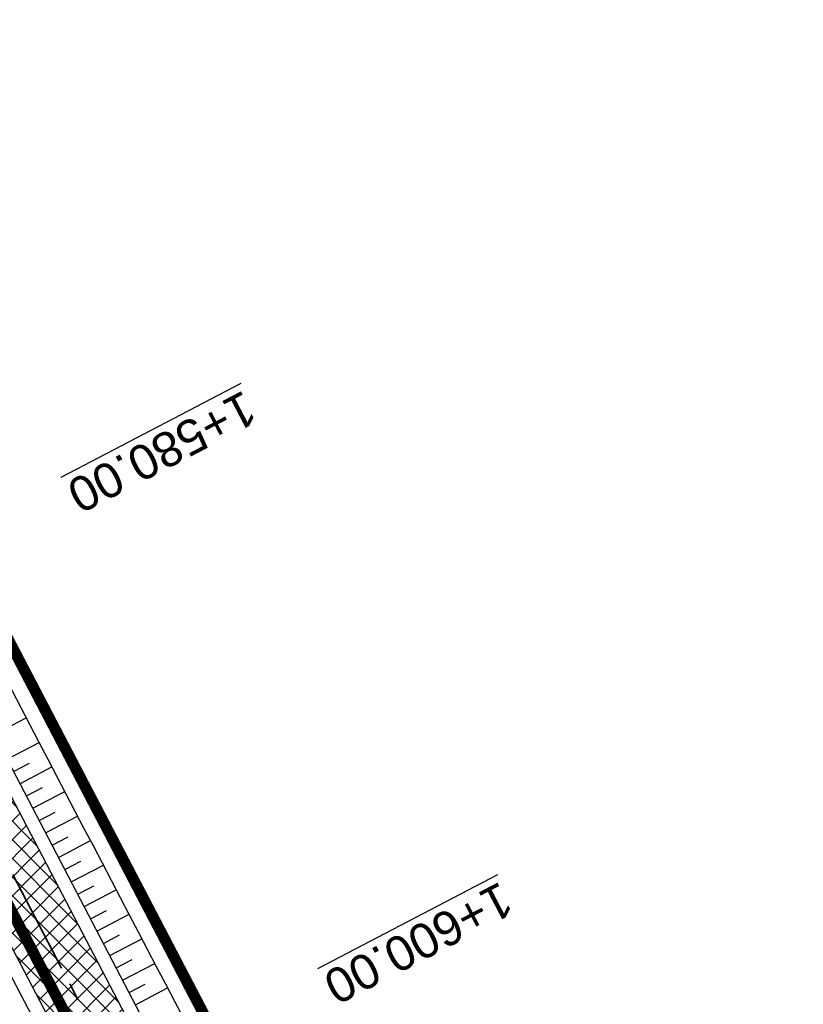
# Model space of a CAD drawing. Header units: metres. Extents: x 7529682 to 7533711, y 5721195 to 5727842.
# Tile 151 of 232: x 7530461 to 7530489, y 5726387 to 5726423. Entities that reach past the tile are written whole.
import ezdxf

# ---------------------------------------------------------------- set-up
doc = ezdxf.new("R2010")
doc.units = ezdxf.units.M
for name, pattern in [('817-dzialki-09-05-04$0$HIDDEN', [0.375, 0.25, -0.125]), ('ACAD_ISO05W100', [33, 24, -3, 0, -3, 0, -3]), ('CENTER2', [28.575000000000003, 19.05, -3.175, 3.175, -3.175])]:
    doc.linetypes.add(name, pattern=pattern)
for name, color, linetype in [('C-DROGI-SYTUACJA', 7, 'Continuous'), ('D-pobocza', 60, 'Continuous'), ('D-skarpa', 2, 'Continuous'), ('D-skarpa-kreskowanie', 2, 'Continuous')]:
    doc.layers.add(name, color=color, linetype=linetype)
for name, color, linetype, lineweight, true_color in [('D-hatch-ciag-pieszo-rowerowy', 7, 'Continuous', 13, 0xff9f80), ('D-LR-etap-III', 7, '817-dzialki-09-05-04$0$HIDDEN', 50, 0x00008f), ('D-przekroje-pop', 7, 'Continuous', 50, 0x000099)]:
    doc.layers.add(name, color=color, linetype=linetype, lineweight=lineweight, true_color=true_color)
doc.layers.add('D-obrzeża', color=2, linetype='Continuous', lineweight=30)
doc.layers.add('D-pas-drogowy', color=7, linetype='ACAD_ISO05W100', lineweight=50)
doc.styles.get("Standard").update_dxf_attribs({"font": 'arial.ttf'})

msp = doc.modelspace()

# ---------------------------------------------------------------- hatches: boundary and pattern name
at = {"layer": 'D-hatch-ciag-pieszo-rowerowy'}
h = msp.add_hatch(dxfattribs=at)
h.set_pattern_fill('ANSI37', color=256, scale=0.15, style=0)
h.set_pattern_definition([(45, (0, 0), (-0.3367596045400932, 0.3367596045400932), []), (135, (0, 0), (-0.3367596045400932, -0.3367596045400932), [])])
h.paths.add_polyline_path([(7530404.056743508, 5726502.584455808), (7530380.911493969, 5726546.861494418), (7530371.745634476, 5726564.106445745), (7530368.841113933, 5726564.244410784), (7530378.699914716, 5726545.695736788), (7530401.841956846, 5726501.424833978), (7530423.333197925, 5726460.444407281), (7530443.712049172, 5726421.564754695), (7530466.680633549, 5726377.574401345), (7530482.336740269, 5726347.963133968), (7530485.291037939, 5726347.724119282), (7530468.89375299, 5726378.737218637), (7530445.927238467, 5726422.723607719), (7530425.5474649, 5726461.605019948)])

# ---------------------------------------------------------------- linework, layer by layer
at = {"layer": 'C-DROGI-SYTUACJA', "color": 10, "linetype": 'CENTER2', "lineweight": 35, "ltscale": 0.2}
msp.add_lwpolyline([(7530322.483990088, 5726654.998261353), (7530339.922145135, 5726621.886334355), (7530356.842028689, 5726589.483234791), (7530379.805704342, 5726546.278615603), (7530402.949350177, 5726502.004644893), (7530424.440206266, 5726461.024952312), (7530444.81964382, 5726422.144181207), (7530467.787193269, 5726378.155809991)], dxfattribs=at)
at = {"layer": 'D-LR-etap-III', "ltscale": 10, "flags": 128}
msp.add_lwpolyline([(7531750.474471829, 5723895.103125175, 0.4, 0.4, 0), (7531750.505, 5723895.13, 0.4, 0.4, 0), (7531682.71, 5724022.92, 0.4, 0.4, 0), (7531619.177023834, 5724147.203692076, 0.4, 0.4, 0), (7531592.308960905, 5724198.48863389, 0.4, 0.4, 0), (7531553.263875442, 5724272.918564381, 0.4, 0.4, 0), (7531504.019999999, 5724366.79, 0.4, 0.4, 0), (7531482.09, 5724407.62, 0.4, 0.4, 0), (7531412.350402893, 5724541.182759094, 0.4, 0.4, 0), (7531388.463669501, 5724586.929768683, 0.4, 0.4, 0), (7531345.12, 5724669.94, 0.4, 0.4, 0), (7531127.66, 5725081.67, 0.4, 0.4, 0), (7531059.253139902, 5725211.040795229, 0.4, 0.4, 0), (7531008.007244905, 5725307.953830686, 0.4, 0.4, 0), (7530964.181635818, 5725390.835555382, 0.4, 0.4, 0), (7530914.557354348, 5725484.683561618, 0.4, 0.4, 0), (7530865.243241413, 5725577.493975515, 0.4, 0.4, 0), (7530840.085257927, 5725624.058651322, 0.4, 0.4, 0), (7530802.559525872, 5725694.924584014, 0.4, 0.4, 0), (7530755.54, 5725787.51, 0.4, 0.4, 0), (7530708.717810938, 5725876.303221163, 0.4, 0.4, 0), (7530695.12, 5725902.09, 0.4, 0.4, 0), (7530642.91397006, 5726001.07839487, 0.4, 0.4, 0), (7530634.934723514, 5726016.146615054, 0.4, 0.4, 0), (7530610.820000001, 5726061.929999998, 0.4, 0.4, 0), (7530610.820000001, 5726061.929999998, 0.4, 0.4, 0), (7530607.21, 5726063.51, 0.4, 0.4, 0), (7530597.42, 5726080.68, 0.4, 0.4, 0), (7530591.16, 5726088.44, 0.4, 0.4, 0), (7530581.28, 5726107.21, 0.4, 0.4, 0), (7530571.29, 5726130.56, 0.4, 0.4, 0), (7530549.554994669, 5726171.527317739, 0.4, 0.4, 0), (7530531.014309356, 5726206.473807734, 0.4, 0.4, 0), (7530516.461208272, 5726236.016618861, 0.4, 0.4, 0), (7530500.798929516, 5726266.141265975, 0.4, 0.4, 0), (7530491.349999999, 5726283.94, 0.4, 0.4, 0), (7530482.4, 5726303.41, 0.4, 0.4, 0), (7530482.4, 5726303.41, 0.4, 0.4, 0), (7530450.41, 5726357.28, 0.4, 0.4, 0), (7530397.759396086, 5726458.499907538, 0.4, 0.4, 0), (7530334.707815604, 5726583.664702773, 0.4, 0.4, 0), (7530303.939274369, 5726645.167943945, 0.4, 0.4, 0), (7530300.509779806, 5726651.777515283, 0.4, 0.4, 0), (7530289.213532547, 5726671.966724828, 0.4, 0.4, 0), (7530281.54, 5726685.57, 0.4, 0.4, 0), (7530261.37085633, 5726724.163374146, 0.4, 0.4, 0), (7530254.03, 5726738.21, 0.4, 0.4, 0), (7530197.219999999, 5726845.06, 0.4, 0.4, 0), (7530194.71, 5726849.15, 0.4, 0.4, 0), (7530195.92, 5726850.75, 0.4, 0.4, 0), (7530170.546669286, 5726892.961489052, 0.4, 0.4, 0), (7530143.174718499, 5726945.065838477, 0.4, 0.4, 0), (7530105.059999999, 5727018.32, 0.4, 0.4, 0), (7530100.059999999, 5727027.16, 0.4, 0.4, 0), (7530062.318670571, 5727099.625398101, 0.4, 0.4, 0), (7530015.378537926, 5727189.420463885, 0.4, 0.4, 0), (7529983.207960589, 5727250.206596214, 0.4, 0.4, 0), (7529953.284293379, 5727306.74720398, 0.4, 0.4, 0), (7529900.67053443, 5727406.15903814, 0.4, 0.4, 0), (7529890.630239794, 5727425.131178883, 0.4, 0.4, 0), (7529875.155383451, 5727454.426350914, 0.4, 0.4, 0), (7529857.560096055, 5727487.787346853, 0.4, 0.4, 0), (7529835.194401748, 5727530.19312405, 0.4, 0.4, 0), (7529811.740544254, 5727574.662079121, 0.4, 0.4, 0), (7529792.101859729, 5727611.922638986, 0.4, 0.4, 0), (7529768.066117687, 5727657.469613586, 0.4, 0.4, 0), (7529755.210566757, 5727682.131373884, 0.4, 0.4, 0), (7529753.309999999, 5727681.13, 0.4, 0.4, 0), (7529739.21, 5727707.77, 0.4, 0.4, 0), (7529735.394745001, 5727711.251990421, 0.4, 0.4, 0), (7529725.42, 5727730.2, 0.4, 0.4, 0), (7529723.55, 5727729.88, 0.4, 0.4, 0), (7529695.566668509, 5727782.932080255, 0.4, 0.4, 0), (7529717.67971874, 5727794.024357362, 0.4, 0.4, 0), (7529736.274870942, 5727758.647400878, 0.4, 0.4, 0), (7529736.274870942, 5727758.647400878, 0.4, 0.4, 0), (7529744.511003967, 5727750.406106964, 0.4, 0.4, 0), (7529744.511003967, 5727750.406106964, 0.4, 0.4, 0), (7529750.282568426, 5727738.549848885, 0.4, 0.4, 0), (7529777.108510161, 5727687.569424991, 0.4, 0.4, 0), (7529796.51537536, 5727651.329932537, 0.4, 0.4, 0), (7529814.937945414, 5727616.793170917, 0.4, 0.4, 0), (7529839.006722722, 5727572.303976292, 0.4, 0.4, 0), (7529860.617626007, 5727532.509108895, 0.4, 0.4, 0), (7529882.348967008, 5727491.504261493, 0.4, 0.4, 0), (7529904.865139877, 5727449.096370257, 0.4, 0.4, 0), (7529920.747384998, 5727418.884773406, 0.4, 0.4, 0), (7529946.676504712, 5727368.547487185, 0.4, 0.4, 0), (7529972.024701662, 5727320.573310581, 0.4, 0.4, 0), (7529987.740014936, 5727290.153392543, 0.4, 0.4, 0), (7529996.497385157, 5727273.661630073, 0.4, 0.4, 0), (7530017.541471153, 5727234.202689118, 0.4, 0.4, 0), (7530033.053657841, 5727204.864166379, 0.4, 0.4, 0), (7530051.622983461, 5727170.222745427, 0.4, 0.4, 0), (7530069.276612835, 5727137.015751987, 0.4, 0.4, 0), (7530089.385386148, 5727097.533639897, 0.4, 0.4, 0), (7530109.712512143, 5727060.746615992, 0.4, 0.4, 0), (7530136.769722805, 5727011.640131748, 0.4, 0.4, 0), (7530162.446686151, 5726962.743777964, 0.4, 0.4, 0), (7530187.674104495, 5726916.992101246, 0.4, 0.4, 0), (7530207.820739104, 5726879.335323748, 0.4, 0.4, 0), (7530230.625609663, 5726834.518686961, 0.4, 0.4, 0), (7530262.288093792, 5726776.61832811, 0.4, 0.4, 0), (7530277.509672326, 5726760.213143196, 0.4, 0.4, 0), (7530286.036865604, 5726744.106684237, 0.4, 0.4, 0), (7530288.097472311, 5726735.884066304, 0.4, 0.4, 0), (7530290.393870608, 5726725.046963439, 0.4, 0.4, 0), (7530296.17664807, 5726713.582980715, 0.4, 0.4, 0), (7530302.726195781, 5726701.18226779, 0.4, 0.4, 0), (7530325.685047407, 5726657.466383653, 0.4, 0.4, 0), (7530343.243978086, 5726623.648592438, 0.4, 0.4, 0), (7530360.229820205, 5726591.746871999, 0.4, 0.4, 0), (7530383.20855044, 5726548.059469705, 0.4, 0.4, 0), (7530406.017875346, 5726503.605514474, 0.4, 0.4, 0), (7530427.464919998, 5726462.620289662, 0.4, 0.4, 0), (7530447.9278544, 5726424.388014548, 0.4, 0.4, 0), (7530471.126878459, 5726379.920667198, 0.4, 0.4, 0), (7530490.501003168, 5726343.033350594, 0.4, 0.4, 0), (7530509.499458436, 5726306.733076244, 0.4, 0.4, 0), (7530529.890269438, 5726267.244072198, 0.4, 0.4, 0), (7530543.852446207, 5726238.990319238, 0.4, 0.4, 0), (7530554.808897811, 5726218.943990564, 0.4, 0.4, 0), (7530559.027108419, 5726212.223286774, 0.4, 0.4, 0), (7530563.060988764, 5726206.409670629, 0.4, 0.4, 0), (7530566.93354971, 5726200.463543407, 0.4, 0.4, 0), (7530569.771022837, 5726194.901501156, 0.4, 0.4, 0), (7530571.47319415, 5726191.282350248, 0.4, 0.4, 0), (7530572.839142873, 5726188.024533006, 0.4, 0.4, 0), (7530575.295071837, 5726182.034664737, 0.4, 0.4, 0), (7530579.736851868, 5726173.306070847, 0.4, 0.4, 0), (7530583.3, 5726167.41, 0.4, 0.4, 0), (7530593.4, 5726163.33, 0.4, 0.4, 0), (7530598.618375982, 5726155.264489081, 0.4, 0.4, 0), (7530608.258304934, 5726140.497132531, 0.4, 0.4, 0), (7530603.269999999, 5726136.83, 0.4, 0.4, 0), (7530606.53, 5726131.84, 0.4, 0.4, 0), (7530604.239057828, 5726124.21679044, 0.4, 0.4, 0), (7530605.847136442, 5726121.630127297, 0.4, 0.4, 0), (7530608.971611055, 5726116.164124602, 0.4, 0.4, 0), (7530618.114293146, 5726097.791111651, 0.4, 0.4, 0), (7530651.213125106, 5726034.959524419, 0.4, 0.4, 0), (7530670.243741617, 5725998.61095082, 0.4, 0.4, 0), (7530698.075474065, 5725945.952624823, 0.4, 0.4, 0), (7530716.505955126, 5725911.3051464, 0.4, 0.4, 0), (7530735.223454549, 5725875.667401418, 0.4, 0.4, 0), (7530752.504235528, 5725842.154920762, 0.4, 0.4, 0), (7530778.310652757, 5725793.501254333, 0.4, 0.4, 0), (7530797.499961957, 5725756.381811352, 0.4, 0.4, 0), (7530812.518974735, 5725728.28874362, 0.4, 0.4, 0), (7530820.039295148, 5725713.160404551, 0.4, 0.4, 0), (7530822.422446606, 5725710.193574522, 0.4, 0.4, 0), (7530833.154893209, 5725688.800634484, 0.4, 0.4, 0), (7530849.629354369, 5725656.158601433, 0.4, 0.4, 0), (7530867.98290276, 5725621.963939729, 0.4, 0.4, 0), (7530872.629809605, 5725612.88760475, 0.4, 0.4, 0), (7530880.354488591, 5725597.594500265, 0.4, 0.4, 0), (7530883.839446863, 5725593.389159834, 0.4, 0.4, 0), (7530891.782113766, 5725587.763349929, 0.4, 0.4, 0), (7530895.038670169, 5725584.280746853, 0.4, 0.4, 0), (7530897.033644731, 5725580.941110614, 0.4, 0.4, 0), (7530900.951646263, 5725579.945856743, 0.4, 0.4, 0), (7530904.80970798, 5725571.977328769, 0.4, 0.4, 0), (7530903.682362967, 5725568.566434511, 0.4, 0.4, 0), (7530908.900614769, 5725558.844845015, 0.4, 0.4, 0), (7530910.252030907, 5725545.671606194, 0.4, 0.4, 0), (7530912.872986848, 5725538.645543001, 0.4, 0.4, 0), (7530945.278171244, 5725478.464284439, 0.4, 0.4, 0), (7530959.692318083, 5725450.24628822, 0.4, 0.4, 0), (7531002.82670893, 5725368.192370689, 0.4, 0.4, 0), (7531044.703532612, 5725290.314293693, 0.4, 0.4, 0), (7531064.098839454, 5725253.212562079, 0.4, 0.4, 0), (7531083.010253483, 5725216.677517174, 0.4, 0.4, 0), (7531113.013137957, 5725158.465613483, 0.4, 0.4, 0), (7531137.364304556, 5725113.07076138, 0.4, 0.4, 0), (7531150.830830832, 5725086.711759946, 0.4, 0.4, 0), (7531159.745663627, 5725076.640848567, 0.4, 0.4, 0), (7531166.309999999, 5725074.58, 0.4, 0.4, 0), (7531172.29, 5725062.58, 0.4, 0.4, 0), (7531170.589828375, 5725055.605912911, 0.4, 0.4, 0), (7531173.732823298, 5725044.080706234, 0.4, 0.4, 0), (7531215.342008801, 5724964.859648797, 0.4, 0.4, 0), (7531238.054496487, 5724921.684649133, 0.4, 0.4, 0), (7531262.389821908, 5724875.282876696, 0.4, 0.4, 0), (7531295.587160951, 5724811.265731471, 0.4, 0.4, 0), (7531348.487908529, 5724712.362812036, 0.4, 0.4, 0), (7531363.740817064, 5724682.68394264, 0.4, 0.4, 0), (7531366.986905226, 5724675.865317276, 0.4, 0.4, 0), (7531382.541261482, 5724646.110625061, 0.4, 0.4, 0), (7531401.299165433, 5724610.874551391, 0.4, 0.4, 0), (7531428.964837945, 5724558.862274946, 0.4, 0.4, 0), (7531449.111202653, 5724520.397801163, 0.4, 0.4, 0), (7531477.292992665, 5724465.831467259, 0.4, 0.4, 0), (7531500.996290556, 5724421.112506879, 0.4, 0.4, 0), (7531512.121834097, 5724400.549045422, 0.4, 0.4, 0), (7531513.78163794, 5724396.757451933, 0.4, 0.4, 0), (7531526.32, 5724379.39, 0.4, 0.4, 0), (7531566.783642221, 5724302.73628205, 0.4, 0.4, 0), (7531578.579156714, 5724282.774819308, 0.4, 0.4, 0), (7531584.232619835, 5724273.111246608, 0.4, 0.4, 0), (7531590.109283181, 5724263.508189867, 0.4, 0.4, 0), (7531593.027899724, 5724258.771479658, 0.4, 0.4, 0), (7531595.711841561, 5724254.226824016, 0.4, 0.4, 0), (7531601.659976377, 5724243.898197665, 0.4, 0.4, 0), (7531606.097733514, 5724235.986407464, 0.4, 0.4, 0), (7531609.382207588, 5724230.799061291, 0.4, 0.4, 0), (7531611.580260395, 5724227.671180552, 0.4, 0.4, 0), (7531612.707802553, 5724225.86410867, 0.4, 0.4, 0), (7531618.665224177, 5724214.480919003, 0.4, 0.4, 0), (7531619.885522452, 5724212.333950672, 0.4, 0.4, 0), (7531620.931818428, 5724210.787064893, 0.4, 0.4, 0), (7531623.518605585, 5724207.111542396, 0.4, 0.4, 0), (7531626.143926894, 5724203.61306897, 0.4, 0.4, 0), (7531632.022984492, 5724196.485954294, 0.4, 0.4, 0), (7531653.949089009, 5724152.617641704, 0.4, 0.4, 0), (7531656.750690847, 5724143.103797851, 0.4, 0.4, 0), (7531659.61440691, 5724133.254504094, 0.4, 0.4, 0), (7531661.627147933, 5724128.646047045, 0.4, 0.4, 0.01093811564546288), (7531674.314987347, 5724101.43546424, 0.4, 0.4, 0), (7531685.137626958, 5724081.408252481, 0.4, 0.4, 0), (7531692.159945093, 5724066.277333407, 0.4, 0.4, 0), (7531699.662164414, 5724051.388120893, 0.4, 0.4, 0), (7531704.480624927, 5724040.808561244, 0.4, 0.4, 0), (7531704.480624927, 5724040.808561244, 0.4, 0.4, 0), (7531704.401251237, 5724037.368913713, 0.4, 0.4, 0), (7531720.383609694, 5724003.441317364, 0.4, 0.4, 0), (7531728.79890528, 5723986.206298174, 0.4, 0.4, 0), (7531733.237926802, 5723977.192631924, 0.4, 0.4, 0), (7531736.750027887, 5723969.505210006, 0.4, 0.4, 0), (7531737.336143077, 5723968.518916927, 0.4, 0.4, 0), (7531738.285051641, 5723967.699360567, 0.4, 0.4, 0), (7531742.180915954, 5723962.346428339, 0.4, 0.4, 0), (7531744.286141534, 5723958.615526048, 0.4, 0.4, 0), (7531755.393260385, 5723944.192617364, 0.4, 0.4, 0), (7531758.69, 5723936.76, 0.4, 0.4, 0), (7531780.08, 5723929.25, 0.4, 0.4, 0), (7531792.611989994, 5723906.337708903, 0.4, 0.4, 0), (7531792.611989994, 5723906.337708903, 0.4, 0.4, 0), (7531756.962094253, 5723883.055323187, 0.4, 0.4, 0), (7531750.46, 5723895.130000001, 0.4, 0.4, 0), (7531750.46, 5723895.130000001, 0, 0, 0)], format="xyseb", dxfattribs=at)
at = {"layer": 'D-obrzeża'}
for points in [[(7530323.589988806, 5726655.580727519), (7530341.029165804, 5726622.466860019), (7530357.947949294, 5726590.065867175), (7530380.911493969, 5726546.861494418), (7530404.056743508, 5726502.584455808), (7530425.5474649, 5726461.605019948), (7530445.927238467, 5726422.723607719), (7530468.89375299, 5726378.737218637)], [(7530321.377991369, 5726654.415795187), (7530338.815124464, 5726621.305808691), (7530355.736108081, 5726588.900602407), (7530378.699914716, 5726545.695736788), (7530401.841956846, 5726501.424833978), (7530423.333197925, 5726460.444407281), (7530443.712049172, 5726421.564754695), (7530466.680633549, 5726377.574401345)]]:
    msp.add_lwpolyline(points, dxfattribs=at)
at = {"layer": 'D-pas-drogowy', "ltscale": 0.2, "flags": 128}
msp.add_lwpolyline([(7531633.018560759, 5724182.834272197, 0.4, 0.4, 0), (7531617.558899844, 5724211.608162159, 0.4, 0.4, 0), (7531566.783642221, 5724302.73628205, 0.4, 0.4, 0), (7531538.419082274, 5724356.469679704, 0.4, 0.4, 0), (7531526.32, 5724379.39, 0.4, 0.4, 0), (7531516.102085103, 5724393.607319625, 0.4, 0.4, 0.001485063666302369), (7531513.78037409, 5724396.837773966, 0.4, 0.4, 0), (7531501.87, 5724413.41, 0.4, 0.4, 0), (7531474.926107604, 5724464.507896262, 0.4, 0.4, 0), (7531446.200436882, 5724518.992313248, 0.4, 0.4, 0), (7531424.962185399, 5724559.262257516, 0.4, 0.4, 0), (7531398.444460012, 5724609.565801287, 0.4, 0.4, 0), (7531379.647455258, 5724645.216004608, 0.4, 0.4, 0), (7531365.23, 5724672.56, 0.4, 0.4, 0), (7531341.305752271, 5724717.915356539, 0.4, 0.4, 0), (7531312.899996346, 5724771.788898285, 0.4, 0.4, 0), (7531292.590923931, 5724810.306502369, 0.4, 0.4, 0), (7531259.391619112, 5724873.271351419, 0.4, 0.4, 0), (7531233.740401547, 5724921.922582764, 0.4, 0.4, 0), (7531203.072738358, 5724980.092044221, 0.4, 0.4, 0), (7531173.471398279, 5725036.225177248, 0.4, 0.4, 0), (7531168.269999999, 5725046.09, 0.4, 0.4, 0), (7531172.29, 5725062.58, 0.4, 0.4, 0), (7531166.309999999, 5725074.58, 0.4, 0.4, 0), (7531150.32, 5725079.6, 0.4, 0.4, 0), (7531141.5, 5725096.43, 0.4, 0.4, 0), (7531109.311735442, 5725157.814415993, 0.4, 0.4, 0), (7531086.641300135, 5725201.047918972, 0.4, 0.4, 0), (7531059.198258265, 5725253.383662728, 0.4, 0.4, 0), (7531028.206828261, 5725312.48946212, 0.4, 0.4, 0), (7530999.104694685, 5725367.990143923, 0.4, 0.4, 0), (7530956.247527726, 5725449.724815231, 0.4, 0.4, 0), (7530924.397774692, 5725510.463768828, 0.4, 0.4, 0), (7530897.509999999, 5725561.74, 0.4, 0.4, 0), (7530894.46, 5725566.14, 0.4, 0.4, 0), (7530892.16, 5725570.49, 0.4, 0.4, 0), (7530869.362688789, 5725613.307018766, 0.4, 0.4, 0), (7530861.693971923, 5725627.704613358, 0.4, 0.4, 0), (7530852.74, 5725644.52, 0.4, 0.4, 0), (7530831.509999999, 5725684.2, 0.4, 0.4, 0), (7530811.13, 5725722.52, 0.4, 0.4, 0), (7530792.3476413, 5725757.940652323, 0.4, 0.4, 0), (7530768.03, 5725803.8, 0.4, 0.4, 0), (7530748.768542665, 5725840.178507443, 0.4, 0.4, 0), (7530727.7, 5725879.97, 0.4, 0.4, 0), (7530712.0981582, 5725909.54523909, 0.4, 0.4, 0), (7530693.644105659, 5725944.645156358, 0.4, 0.4, 0), (7530665.702224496, 5725997.538976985, 0.4, 0.4, 0), (7530641.759999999, 5726042.88, 0.4, 0.4, 0), (7530616.5, 5726091.48, 0.4, 0.4, 0), (7530604.628439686, 5726114.319880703, 0.4, 0.4, -0.007762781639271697), (7530602.5, 5726118.43, 0.4, 0.4, 0), (7530603.992037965, 5726123.394821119, 0.4, 0.4, 0), (7530606.53, 5726131.84, 0.4, 0.4, 0), (7530603.269999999, 5726136.83, 0.4, 0.4, 0), (7530593.775620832, 5726151.368713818, 0.4, 0.4, 0), (7530590.202637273, 5726156.84001263, 0.4, 0.4, 0), (7530583.3, 5726167.41, 0.4, 0.4, 0), (7530580.578343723, 5726170.427567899, 0.4, 0.4, 0), (7530575.849999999, 5726175.67, 0.4, 0.4, 0), (7530569.009999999, 5726186.66, 0.4, 0.4, 0), (7530562.555322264, 5726199.189409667, 0.4, 0.4, 0), (7530555.67, 5726211.39, 0.4, 0.4, 0), (7530548.29, 5726224.23, 0.4, 0.4, 0), (7530540.58, 5726237.71, 0.4, 0.4, 0), (7530532.679999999, 5726252.65, 0.4, 0.4, 0), (7530524.059999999, 5726269.35, 0.4, 0.4, 0), (7530502.82, 5726309.91, 0.4, 0.4, 0), (7530488.83, 5726336.63, 0.4, 0.4, 0), (7530466.03, 5726380.16, 0.4, 0.4, 0), (7530438.469999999, 5726432.77, 0.4, 0.4, 0), (7530424.53, 5726459.09, 0.4, 0.4, 0), (7530401.63, 5726502.97, 0.4, 0.4, 0), (7530383.38, 5726538.06, 0.4, 0.4, 0), (7530353.969999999, 5726593.52, 0.4, 0.4, 0), (7530338.469999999, 5726622.74, 0.4, 0.4, 0), (7530322.009999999, 5726653.88, 0.4, 0.4, 0), (7530297.54, 5726700.33, 0.4, 0.4, 0), (7530287.38, 5726719.6, 0.4, 0.4, 0), (7530285.94993921, 5726722.315508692, 0.4, 0.4, 0), (7530280.259999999, 5726733.12, 0.4, 0.4, 0), (7530266.73, 5726758.74, 0.4, 0.4, 0), (7530260.42, 5726770.47, 0.4, 0.4, 0), (7530253.25, 5726783.82, 0.4, 0.4, 0), (7530244.95, 5726799.33, 0.4, 0.4, 0), (7530239.389999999, 5726808.49, 0.4, 0.4, 0), (7530238.29, 5726807.9, 0.4, 0.4, 0), (7530218.11, 5726850.67, 0.4, 0.4, 0), (7530175.906646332, 5726928.168028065, 0.4, 0.4, 0), (7530096.679999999, 5727076.15, 0.4, 0.4, 0), (7530094.679999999, 5727079.89, 0.4, 0.4, 0), (7530064.59693469, 5727135.522637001, 0.4, 0.4, 0), (7530046.730970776, 5727168.8921561, 0.4, 0.4, 0), (7530025.803045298, 5727208.461374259, 0.4, 0.4, 0), (7530012.846501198, 5727232.979315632, 0.4, 0.4, 0), (7529994.15, 5727268.45, 0.4, 0.4, 0), (7529981.670868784, 5727291.93018666, 0.4, 0.4, 0), (7529949.889999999, 5727351.73, 0.4, 0.4, 0), (7529924.75, 5727399.03, 0.4, 0.4, 0), (7529915.515824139, 5727417.099754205, 0.4, 0.4, 0), (7529885.83, 5727475.19, 0.4, 0.4, 0), (7529862.559999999, 5727519.97, 0.4, 0.4, 0), (7529852.984923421, 5727538.191086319, 0.4, 0.4, 0), (7529836.513084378, 5727569.51130111, 0.4, 0.4, 0), (7529815.36890814, 5727609.140983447, 0.4, 0.4, 0), (7529792.795203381, 5727651.247499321, 0.4, 0.4, 0), (7529774.199114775, 5727685.858348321, 0.4, 0.4, 0), (7529746.966026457, 5727736.059440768, 0.4, 0.4, 0), (7529733.92, 5727757.62, 0.4, 0.4, 0), (7529708.607472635, 5727806.388536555, 0.4, 0.4, 0), (7529688.491967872, 5727796.344621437, 0.4, 0.4, 0), (7529723.55, 5727729.88, 0.4, 0.4, 0), (7529725.42, 5727730.2, 0.4, 0.4, 0), (7529735.38, 5727711.28, 0.4, 0.4, 0), (7529739.21, 5727707.77, 0.4, 0.4, 0), (7529753.309999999, 5727681.13, 0.4, 0.4, 0), (7529755.178396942, 5727682.114424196, 0.4, 0.4, 0), (7529792.101859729, 5727611.922638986, 0.4, 0.4, 0), (7529811.740544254, 5727574.662079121, 0.4, 0.4, 0), (7529835.194401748, 5727530.19312405, 0.4, 0.4, 0), (7529857.560096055, 5727487.787346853, 0.4, 0.4, 0), (7529875.155383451, 5727454.426350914, 0.4, 0.4, 0), (7529890.630239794, 5727425.131178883, 0.4, 0.4, 0), (7529900.67053443, 5727406.15903814, 0.4, 0.4, 0), (7529953.284293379, 5727306.74720398, 0.4, 0.4, 0), (7529983.207960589, 5727250.206596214, 0.4, 0.4, 0), (7530015.378537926, 5727189.420463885, 0.4, 0.4, 0), (7530062.318670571, 5727099.625398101, 0.4, 0.4, 0), (7530100.059999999, 5727027.16, 0.4, 0.4, 0), (7530105.059999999, 5727018.32, 0.4, 0.4, 0), (7530143.174718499, 5726945.065838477, 0.4, 0.4, 0), (7530170.546669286, 5726892.961489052, 0.4, 0.4, 0), (7530195.92, 5726850.75, 0.4, 0.4, 0), (7530194.71, 5726849.15, 0.4, 0.4, 0), (7530197.219999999, 5726845.06, 0.4, 0.4, 0), (7530254.03, 5726738.21, 0.4, 0.4, 0), (7530261.37085633, 5726724.163374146, 0.4, 0.4, 0), (7530281.54, 5726685.57, 0.4, 0.4, 0), (7530289.213532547, 5726671.966724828, 0.4, 0.4, 0), (7530300.509779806, 5726651.777515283, 0.4, 0.4, 0), (7530303.939274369, 5726645.167943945, 0.4, 0.4, 0), (7530334.707815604, 5726583.664702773, 0.4, 0.4, 0), (7530397.759396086, 5726458.499907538, 0.4, 0.4, 0), (7530450.41, 5726357.28, 0.4, 0.4, 0), (7530482.4, 5726303.41, 0.4, 0.4, 0), (7530483.687990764, 5726301.003383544, 0.4, 0.4, 0), (7530491.349999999, 5726283.94, 0.4, 0.4, 0), (7530512.67, 5726243.78, 0.4, 0.4, 0), (7530529.429999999, 5726209.46, 0.4, 0.4, 0), (7530571.29, 5726130.56, 0.4, 0.4, 0), (7530581.28, 5726107.21, 0.4, 0.4, 0), (7530591.16, 5726088.44, 0.4, 0.4, 0), (7530597.42, 5726080.68, 0.4, 0.4, 0), (7530607.21, 5726063.51, 0.4, 0.4, 0), (7530610.820000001, 5726061.929999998, 0.4, 0.4, 0), (7530634.934723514, 5726016.146615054, 0.4, 0.4, 0), (7530642.91397006, 5726001.07839487, 0.4, 0.4, 0), (7530695.12, 5725902.09, 0.4, 0.4, 0), (7530708.717810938, 5725876.303221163, 0.4, 0.4, 0), (7530755.54, 5725787.51, 0.4, 0.4, 0), (7530802.559525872, 5725694.924584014, 0.4, 0.4, 0), (7530840.085257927, 5725624.058651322, 0.4, 0.4, 0), (7530865.243241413, 5725577.493975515, 0.4, 0.4, 0), (7530914.557354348, 5725484.683561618, 0.4, 0.4, 0), (7530964.181635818, 5725390.835555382, 0.4, 0.4, 0), (7531008.007244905, 5725307.953830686, 0.4, 0.4, 0), (7531059.253139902, 5725211.040795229, 0.4, 0.4, 0), (7531127.66, 5725081.67, 0.4, 0.4, 0), (7531345.12, 5724669.94, 0.4, 0.4, 0), (7531388.463669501, 5724586.929768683, 0.4, 0.4, 0), (7531412.350402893, 5724541.182759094, 0.4, 0.4, 0), (7531482.09, 5724407.62, 0.4, 0.4, 0), (7531504.019999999, 5724366.79, 0.4, 0.4, 0), (7531519.374444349, 5724337.520497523, 0.4, 0.4, 0), (7531563.748815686, 5724252.931583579, 0.4, 0.4, 0), (7531602.175111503, 5724179.681224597, 0.4, 0.4, 0), (7531619.177023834, 5724147.203692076, 0.4, 0.4, 0), (7531625.038493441, 5724135.63500206, 0.4, 0.4, 0), (7531656.796442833, 5724073.31633882, 0.4, 0.4, 0), (7531675.12, 5724037.36, 0.4, 0.4, 0), (7531682.71, 5724022.92, 0.4, 0.4, 0), (7531705.565196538, 5723979.810545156, 0.4, 0.4, 0), (7531736.605941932, 5723921.261514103, 0.4, 0.4, 0), (7531750.46, 5723895.130000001, 0.4, 0.4, 0), (7531740.769999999, 5723886.56, 0.4, 0.4, 0), (7531732.86, 5723885, 0.4, 0.4, 0), (7531722.179999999, 5723887.77, 0.4, 0.4, 0), (7531729.87, 5723862.17, 0.4, 0.4, 0), (7531742.92, 5723861.93, 0.4, 0.4, 0), (7531763.71, 5723859.52, 0.4, 0.4, 0), (7531768.42, 5723854.12, 0.4, 0.4, 0), (7531787.42, 5723817.97, 0.4, 0.4, 0), (7531795.57, 5723809.82, 0.4, 0.4, 0), (7531816.346897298, 5723819.850397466, 0.4, 0.4, 0), (7531816.346897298, 5723819.850397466, 0.4, 0.4, 0), (7531805.059999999, 5723843.23, 0.4, 0.4, 0), (7531803.61, 5723886.23, 0.4, 0.4, 0), (7531803.61, 5723886.23, 0.4, 0.4, 0), (7531780.08, 5723929.25, 0.4, 0.4, 0), (7531758.69, 5723936.76, 0.4, 0.4, 0), (7531749.3590272, 5723946.412126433, 0.4, 0.4, 0), (7531742.71, 5723953.29, 0.4, 0.4, 0), (7531735.177368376, 5723967.877529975, 0.4, 0.4, 0), (7531722.37, 5723992.68, 0.4, 0.4, 0), (7531705.041669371, 5724030.885563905, 0.4, 0.4, 0), (7531699.469999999, 5724043.17, 0.4, 0.4, 0), (7531692.69, 5724058.11, 0.4, 0.4, 0), (7531679.672010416, 5724084.016803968, 0.4, 0.4, 0), (7531674.55, 5724094.21, 0.4, 0.4, 0), (7531666.633166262, 5724114.002855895, 0.4, 0.4, 0), (7531649, 5724153.82, 0.4, 0.4, 0), (7531641.49, 5724149.34, 0.4, 0.4, 0), (7531626.04, 5724179.34, 0.4, 0.4, 0), (7531633.03, 5724182.84, 0, 0, 0)], format="xyseb", dxfattribs=at)
at = {"layer": 'D-pobocza'}
for points in [[(7530324.032388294, 5726655.813713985), (7530341.471974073, 5726622.699070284), (7530358.390317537, 5726590.298920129), (7530381.35380982, 5726547.094645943), (7530404.499700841, 5726502.816380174), (7530425.990268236, 5726461.837237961), (7530446.370276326, 5726422.955378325), (7530469.336376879, 5726378.969782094), (7530488.807806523, 5726342.142381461), (7530507.967036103, 5726305.936330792), (7530528.542599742, 5726266.548688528), (7530543.469982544, 5726237.456247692), (7530554.277020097, 5726217.508614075, 0.02043787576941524), (7530555.92928817, 5726214.735721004), (7530563.576532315, 5726203.018684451, -0.0241663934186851), (7530565.554246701, 5726199.642645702), (7530568.768209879, 5726193.493185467, -0.02149457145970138), (7530570.611299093, 5726189.564096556), (7530573.477839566, 5726182.700646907, 0.0225352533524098), (7530575.380208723, 5726178.66703158), (7530582.908951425, 5726164.406707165)], [(7530320.935591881, 5726654.182808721), (7530338.372316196, 5726621.073598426), (7530355.293739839, 5726588.667549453), (7530378.257598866, 5726545.462585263), (7530401.398999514, 5726501.192909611), (7530422.890394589, 5726460.212189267), (7530443.269011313, 5726421.332984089), (7530466.238009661, 5726377.341837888), (7530485.714077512, 5726340.505665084), (7530504.869120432, 5726304.307525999), (7530525.434443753, 5726264.9394867), (7530540.373896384, 5726235.823522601), (7530551.248330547, 5726215.751488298, 0.02043787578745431), (7530552.942428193, 5726212.908395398), (7530560.579467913, 5726201.206993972, -0.02416639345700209), (7530562.508349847, 5726197.914314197), (7530565.616507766, 5726191.967297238, -0.02149457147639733), (7530567.423100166, 5726188.116012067), (7530570.291648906, 5726181.247753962, 0.02253525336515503), (7530572.232449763, 5726177.132651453), (7530572.778585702, 5726176.098205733)]]:
    msp.add_lwpolyline(points, format="xyb", dxfattribs=at)
at = {"layer": 'D-skarpa', "linetype": 'Continuous'}
msp.add_lwpolyline([(7530388.569675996, 5726535.881733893), (7530390.876906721, 5726531.445880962), (7530393.108641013, 5726526.970563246), (7530395.443018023, 5726522.548900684), (7530397.680766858, 5726518.076726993, 0.008400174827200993), (7530404.580545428, 5726504.757713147), (7530405.351915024, 5726503.260554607), (7530406.872735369, 5726500.318028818), (7530408.496612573, 5726497.052096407, 0.03166016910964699), (7530413.86063405, 5726487.045129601, -0.009738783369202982), (7530423.043037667, 5726469.277240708), (7530426.804493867, 5726462.264848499), (7530427.770042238, 5726460.463860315), (7530430.132645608, 5726456.057014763), (7530432.574209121, 5726451.691556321), (7530434.839037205, 5726447.233461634), (7530437.225113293, 5726442.838919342), (7530439.608018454, 5726438.442714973), (7530442.066230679, 5726434.085983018), (7530444.398256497, 5726429.663110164), (7530446.65765741, 5726425.202170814, 0.0005304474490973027), (7530467.502333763, 5726385.315638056)], format="xyb", dxfattribs=at)
at = {"layer": 'D-skarpa-kreskowanie', "linetype": 'Continuous'}
for p, q in [((7530460.026516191, 5726396.800400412, 107.7115053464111), (7530461.178072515, 5726397.401659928, 106.845412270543)), ((7530460.489352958, 5726395.913956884, 107.711166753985), (7530461.641705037, 5726396.515631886, 106.8444751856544)), ((7530460.720771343, 5726395.470735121, 107.7109974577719), (7530461.29714632, 5726395.771676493, 107.2775020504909)), ((7530460.952189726, 5726395.027513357, 107.7108281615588), (7530462.10533756, 5726395.629603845, 106.8435381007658)), ((7530461.18360811, 5726394.584291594, 107.7106588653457), (7530461.760380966, 5726394.885440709, 107.2768642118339)), ((7530461.415026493, 5726394.14106983, 107.7104895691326), (7530462.568970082, 5726394.743575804, 106.8426010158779)), ((7530461.646444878, 5726393.697848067, 107.7103202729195), (7530462.223615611, 5726393.999204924, 107.2762263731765)), ((7530461.877863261, 5726393.254626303, 107.7101509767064), (7530463.032602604, 5726393.857547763, 106.8416639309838)), ((7530462.109281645, 5726392.811404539, 107.7099816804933), (7530462.686850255, 5726393.112969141, 107.2755885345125)), ((7530462.340700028, 5726392.368182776, 107.7098123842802), (7530463.496235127, 5726392.971519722, 106.8407268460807)), ((7530462.572118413, 5726391.924961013, 107.7096430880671), (7530463.1500849, 5726392.226733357, 107.2749506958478)), ((7530462.803536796, 5726391.481739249, 107.709473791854), (7530463.959867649, 5726392.08549168, 106.8397897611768)), ((7530463.034955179, 5726391.038517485, 107.7093044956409), (7530463.613319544, 5726391.340497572, 107.2743128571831)), ((7530463.266373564, 5726390.595295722, 107.7091351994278), (7530464.423500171, 5726391.199463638, 106.8388526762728)), ((7530463.497791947, 5726390.152073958, 107.7089659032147), (7530464.076554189, 5726390.454261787, 107.273675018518)), ((7530463.729210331, 5726389.708852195, 107.7087966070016), (7530464.887132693, 5726390.313435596, 106.8379155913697)), ((7530463.960628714, 5726389.265630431, 107.7086273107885), (7530464.539788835, 5726389.568026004, 107.2730371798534)), ((7530464.192047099, 5726388.822408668, 107.7084580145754), (7530465.350765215, 5726389.427407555, 106.8369785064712)), ((7530464.423465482, 5726388.379186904, 107.7082887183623), (7530465.003023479, 5726388.68179022, 107.2723993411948)), ((7530464.654883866, 5726387.93596514, 107.7081194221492), (7530465.814397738, 5726388.541379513, 106.8360414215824)), ((7530464.88630225, 5726387.492743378, 107.7079501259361), (7530465.466258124, 5726387.795554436, 107.2717615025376)), ((7530465.117720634, 5726387.049521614, 107.707780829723), (7530466.27803026, 5726387.655351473, 106.8351043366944))]:
    msp.add_line(p, q, dxfattribs=at)

# ---------------------------------------------------------------- texts
at = {"layer": 'D-przekroje-pop', "lineweight": 30}
for s, p in [('%%U1+580.00', (7530469.043005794, 5726409.246186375)), ('%%U1+600.00', (7530478.299741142, 5726391.517315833))]:
    msp.add_text(s, height=1.25, rotation=207.570310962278, dxfattribs=at).set_placement(p)

doc.saveas('drawing.dxf')
